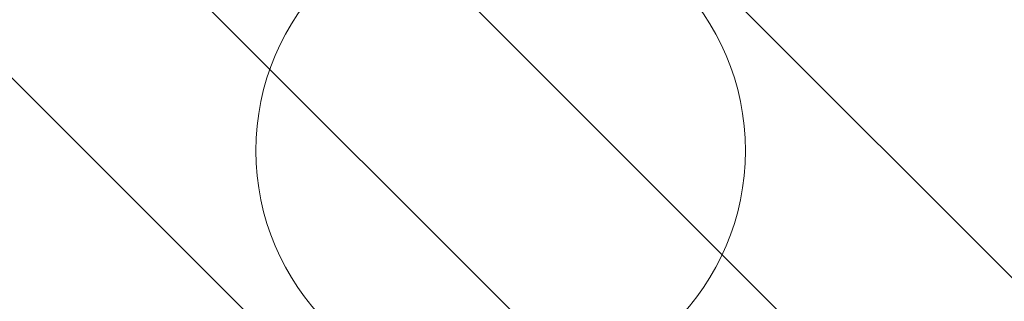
# Model space of a CAD drawing. Header units: metres. Extents: x 179483 to 180084, y 582739 to 582904.
# Tile 183 of 205: x 179805.22 to 179810.19, y 582834.31 to 582835.73. Entities that reach past the tile are written whole.
import ezdxf

# ---------------------------------------------------------------- set-up
doc = ezdxf.new("R2010")
doc.units = ezdxf.units.M
doc.layers.get('0').update_dxf_attribs({"linetype": 'CONTINUOUS', "lineweight": 9})
doc.layers.add('TA - VERDACHT_OBJECT', color=1, linetype='CONTINUOUS', lineweight=18)
doc.layers.add('TA - VRIJGEGEVEN TOT 4M-MV', color=3, linetype='CONTINUOUS', lineweight=18)
doc.styles.get("Standard").update_dxf_attribs({"font": 'arial.ttf'})

# ---------------------------------------------------------------- blocks, each defined once
blk = doc.blocks.new('Object')
at = {"lineweight": 20}
blk.add_circle((0, 0), 1.2358, dxfattribs=at)
at = {"color": 7}
blk.add_attdef('1', (-2.4803, 0.7741), '', height=1.2, dxfattribs=at)

msp = doc.modelspace()

# ---------------------------------------------------------------- hatches: boundary and pattern name
at = {"layer": 'TA - VRIJGEGEVEN TOT 4M-MV'}
h = msp.add_hatch(dxfattribs=at)
h.set_pattern_fill('ANSI31', color=256, scale=0.3, angle=90, style=0)
h.paths.add_polyline_path([(179814.8844, 582835.6365), (179814.5857, 582836.4097), (179799.7015, 582837.5659), (179789.2691, 582838.5326), (179789.5683, 582835.0703), (179790.5808, 582835.7514), (179793.2327, 582835.4313), (179800.598, 582834.5422), (179812.5383, 582833.3096)])

# ---------------------------------------------------------------- block references
at = {"layer": 'TA - VERDACHT_OBJECT', "linetype": 'ByBlock'}
msp.add_blockref('Object', (179807.65, 582835.07), dxfattribs=at)

doc.saveas('drawing.dxf')
